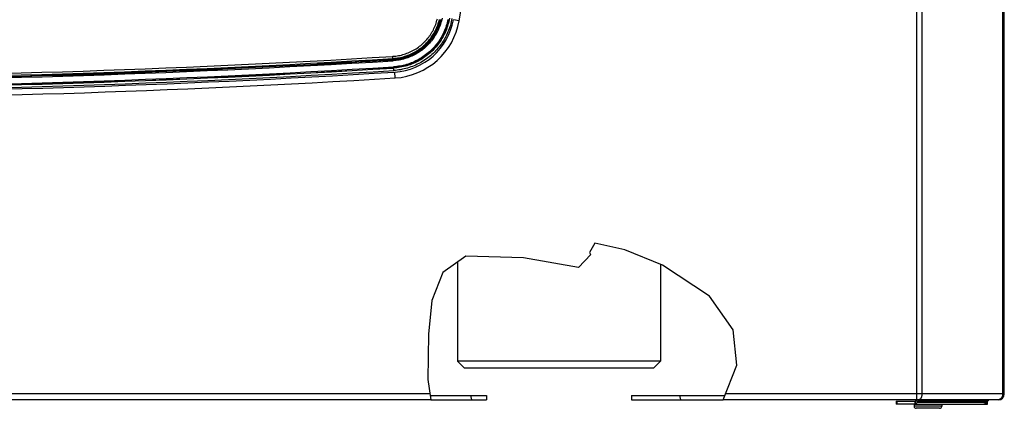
# Model space of a CAD drawing. Header units: centimetres. Extents: x 4745 to 39369, y 17389 to 19524.
# Tile 143 of 188: x 37024 to 37059, y 18518 to 18532. Entities that reach past the tile are written whole.
import ezdxf

# ---------------------------------------------------------------- set-up
doc = ezdxf.new("R2010")
doc.units = ezdxf.units.CM
doc.layers.add('$_urządzenia', color=250, linetype='Continuous')
pattern_1 = [(285, (-1585.072, -2113.606), (11.49485, 3.080035), [])]

# ---------------------------------------------------------------- blocks, each defined once
blk = doc.blocks.new('A$C92957c0b')
at = {"layer": '$_urządzenia'}
h = blk.add_hatch(dxfattribs=at)
h.set_pattern_fill('_USER', color=256, scale=11.900341, angle=285, pattern_type=0)
h.set_pattern_definition(pattern_1)
h.paths.add_polyline_path([(177.88, -1126), (177.88, -1127), (164.49, -1127), (164.46, -1126.76), (164.42, -1126.51), (164.39, -1126.26), (164.36, -1126)])
h = blk.add_hatch(dxfattribs=at)
h.set_pattern_fill('_USER', color=256, scale=11.900341, angle=285, pattern_type=0)
h.set_pattern_definition(pattern_1)
h.paths.add_polyline_path([(212.12, -1127), (212.12, -1126), (234.55, -1126), (234.42, -1126.25), (234.29, -1126.5), (234.15, -1126.75), (234.01, -1127)])
for p, q in [((279.34, -1127), (279.34, -29)), ((280.56, -30.4), (280.56, -1125.6)), ((299.63, -1125.6), (299.63, -30.4)), ((300, -1125.6), (300, -30.4)), ((171.48, -1037.55), (170.1, -1037.31)), ((149.49, -1047.08), (149.55, -1047.07)), ((149.55, -1047.07), (149.61, -1047.07)), ((149.61, -1047.07), (149.67, -1047.07)), ((149.98, -1047.07), (149.99, -1047.08)), ((150.31, -1047.08), (150.37, -1047.08)), ((150.37, -1047.08), (150.43, -1047.07)), ((150.43, -1047.07), (150.49, -1047.07)), ((154.59, -1046.82), (154.65, -1046.82)), ((154.65, -1046.82), (154.71, -1046.81)), ((154.71, -1046.81), (154.76, -1046.81)), ((155, -1046.77), (155, -1046.77)), ((155.24, -1046.73), (155.29, -1046.73)), ((155.29, -1046.73), (155.35, -1046.72)), ((155.35, -1046.72), (155.41, -1046.72)), ((155.5, -1046.71), (155.86, -1046.69)), ((155.88, -1047), (155.82, -1045.95)), ((109.96, -1049.11), (110.03, -1049.11)), ((110.03, -1049.11), (110.09, -1049.11)), ((110.09, -1049.11), (110.15, -1049.11)), ((110.46, -1049.12), (110.47, -1049.12)), ((110.79, -1049.13), (110.84, -1049.13)), ((110.84, -1049.13), (110.91, -1049.13)), ((110.91, -1049.13), (110.97, -1049.12)), ((115.07, -1048.94), (115.13, -1048.94)), ((115.13, -1048.94), (115.19, -1048.93)), ((115.19, -1048.93), (115.24, -1048.93)), ((115.48, -1048.89), (115.47, -1048.9)), ((115.72, -1048.86), (115.77, -1048.86)), ((115.77, -1048.86), (115.83, -1048.85)), ((115.83, -1048.85), (115.89, -1048.85)), ((130.72, -1048.12), (130.76, -1048.12)), ((130.76, -1048.12), (130.79, -1048.12)), ((130.79, -1048.12), (130.83, -1048.11)), ((130.93, -1048.1), (130.96, -1048.1)), ((131, -1047.97), (130.96, -1048.09)), ((132, -1047.92), (132.04, -1048.04)), ((138, -1047.6), (137.96, -1047.73)), ((139, -1047.55), (139.04, -1047.66)), ((139.04, -1047.67), (139.07, -1047.67)), ((139.22, -1047.66), (139.26, -1047.66)), ((139.26, -1047.66), (139.3, -1047.66)), ((139.3, -1047.66), (139.34, -1047.66)), ((156.02, -1049.3), (155.97, -1048.43)), ((70.5, -1050.4), (70.46, -1050.52)), ((71.5, -1050.37), (71.54, -1050.48)), ((71.54, -1050.49), (71.57, -1050.49)), ((71.73, -1050.49), (71.76, -1050.49)), ((71.76, -1050.49), (71.8, -1050.49)), ((71.8, -1050.49), (71.84, -1050.49)), ((87.02, -1050.01), (87.08, -1050.01)), ((87.08, -1050.01), (87.14, -1050.01)), ((87.14, -1050.01), (87.2, -1050.01)), ((87.52, -1050.02), (87.53, -1050.02)), ((87.84, -1050.03), (87.9, -1050.03)), ((87.9, -1050.03), (87.96, -1050.03)), ((87.96, -1050.03), (88.02, -1050.03)), ((92.12, -1049.88), (92.18, -1049.88)), ((92.18, -1049.88), (92.24, -1049.88)), ((92.24, -1049.88), (92.3, -1049.87)), ((92.54, -1049.84), (92.53, -1049.84)), ((92.77, -1049.81), (92.83, -1049.81)), ((92.83, -1049.81), (92.88, -1049.8)), ((92.88, -1049.8), (92.94, -1049.8)), ((156.35, -1051.05), (156.26, -1049.66)), ((203.41, -1090), (202.16, -1092.24)), ((210.5, -1091.59), (203.41, -1090)), ((173.06, -1093.08), (167.57, -1096.95)), ((186.63, -1093.52), (173.06, -1093.08)), ((199.61, -1095.78), (186.63, -1093.52)), ((202.5, -1092.74), (199.61, -1095.78)), ((202.16, -1092.24), (202.27, -1092.41)), ((202.27, -1092.41), (202.38, -1092.57)), ((202.38, -1092.57), (202.5, -1092.74)), ((219.39, -1095.25), (210.5, -1091.59)), ((171.1, -1094.46), (171.1, -1117.9)), ((218.9, -1095.05), (218.9, -1117.9)), ((230.52, -1102.54), (219.39, -1095.25)), ((167.57, -1096.95), (165.05, -1103.59)), ((236.1, -1110.48), (230.52, -1102.54)), ((165.05, -1103.59), (164.2, -1111.47)), ((164.2, -1111.47), (164.06, -1122.18)), ((236.94, -1118.83), (236.1, -1110.48)), ((172.7, -1119.5), (171.1, -1117.9)), ((218.9, -1117.9), (171.1, -1117.9)), ((217.3, -1119.5), (218.9, -1117.9)), ((233.74, -1127), (236.94, -1118.83)), ((217.3, -1119.5), (172.7, -1119.5)), ((164.06, -1122.18), (164.76, -1127)), ((164.56, -1125.6), (0, -1125.6)), ((164.61, -1126), (177.88, -1126)), ((177.88, -1126), (177.88, -1127)), ((212.12, -1126), (212.12, -1127)), ((212.12, -1126), (234.13, -1126)), ((300, -1125.6), (234.29, -1125.6)), ((164.76, -1127), (0, -1127)), ((164.76, -1127), (177.88, -1127)), ((212.12, -1127), (233.74, -1127)), ((298.6, -1127), (233.74, -1127)), ((274.5, -1127.3), (274.5, -1128)), ((274.5, -1127.3), (278.99, -1127.3)), ((279, -1128), (274.5, -1128)), ((274.76, -1128), (274.76, -1127.3)), ((278.74, -1128), (278.74, -1128.5)), ((279.16, -1127.9), (278.97, -1127.25)), ((279, -1127.4), (279, -1127.41)), ((279, -1128), (279, -1127.41)), ((279, -1128), (296, -1128)), ((279.21, -1127), (279.16, -1127.08)), ((279.16, -1127.08), (279.52, -1127.55)), ((279.73, -1127.22), (279.52, -1127.55)), ((279.52, -1127.55), (295.93, -1127.55)), ((279.56, -1127), (279.73, -1127.22)), ((279.73, -1127.22), (296.14, -1127.22)), ((285.24, -1128), (285.24, -1128.5)), ((295.26, -1128), (295.2, -1128)), ((295.33, -1128), (295.33, -1127.99)), ((296.14, -1127.22), (295.93, -1127.55)), ((295.98, -1128), (295.98, -1127.47)), ((296, -1128), (296, -1127.45)), ((285.24, -1128.5), (278.74, -1128.5)), ((284.74, -1129), (279.24, -1129))]:
    blk.add_line(p, q, dxfattribs=at)
for points in [[(155.82, -1045.95), (156.16, -1045.93), (156.5, -1045.89), (156.84, -1045.84), (157.17, -1045.79), (157.51, -1045.72), (157.84, -1045.64), (158.17, -1045.56), (158.5, -1045.46), (158.82, -1045.36), (159.15, -1045.24), (159.46, -1045.12), (159.78, -1044.98), (160.09, -1044.84), (160.39, -1044.69), (160.7, -1044.53), (160.99, -1044.36), (161.28, -1044.18), (161.57, -1043.99), (161.85, -1043.8), (162.12, -1043.59), (162.39, -1043.38), (162.65, -1043.16), (162.91, -1042.93), (163.15, -1042.7), (163.4, -1042.46), (163.63, -1042.21), (163.86, -1041.95), (164.07, -1041.69), (164.28, -1041.42), (164.49, -1041.14), (164.68, -1040.86), (164.87, -1040.58), (165.04, -1040.28), (165.21, -1039.99), (165.37, -1039.68), (165.52, -1039.38), (165.66, -1039.07), (165.8, -1038.75), (165.92, -1038.43), (166.03, -1038.11), (166.14, -1037.78), (166.23, -1037.45), (166.32, -1037.12)], [(155.85, -1046.45), (156.2, -1046.42), (156.56, -1046.39), (156.91, -1046.34), (157.26, -1046.28), (157.61, -1046.21), (157.96, -1046.13), (158.3, -1046.04), (158.65, -1045.94), (158.99, -1045.83), (159.32, -1045.71), (159.65, -1045.58), (159.98, -1045.44), (160.3, -1045.29), (160.62, -1045.13), (160.94, -1044.96), (161.25, -1044.79), (161.55, -1044.6), (161.85, -1044.4), (162.14, -1044.2), (162.43, -1043.99), (162.71, -1043.77), (162.98, -1043.54), (163.24, -1043.3), (163.5, -1043.05), (163.75, -1042.8), (164, -1042.54), (164.23, -1042.27), (164.46, -1042), (164.68, -1041.72), (164.89, -1041.43), (165.1, -1041.14), (165.29, -1040.84), (165.47, -1040.54), (165.65, -1040.23), (165.82, -1039.91), (165.97, -1039.59), (166.12, -1039.27), (166.26, -1038.94), (166.39, -1038.6), (166.51, -1038.27), (166.62, -1037.93), (166.71, -1037.58), (166.8, -1037.24)], [(155.86, -1046.69), (156.23, -1046.66), (156.59, -1046.62), (156.95, -1046.57), (157.3, -1046.51), (157.66, -1046.44), (158.02, -1046.36), (158.37, -1046.27), (158.72, -1046.17), (159.07, -1046.06), (159.41, -1045.93), (159.75, -1045.8), (160.08, -1045.66), (160.41, -1045.51), (160.73, -1045.34), (161.06, -1045.17), (161.37, -1044.99), (161.68, -1044.8), (161.99, -1044.6), (162.28, -1044.39), (162.58, -1044.17), (162.86, -1043.95), (163.14, -1043.72), (163.41, -1043.47), (163.67, -1043.22), (163.93, -1042.97), (164.18, -1042.7), (164.42, -1042.43), (164.65, -1042.15), (164.88, -1041.86), (165.09, -1041.57), (165.3, -1041.27), (165.5, -1040.96), (165.68, -1040.65), (165.86, -1040.34), (166.03, -1040.02), (166.19, -1039.69), (166.34, -1039.36), (166.48, -1039.02), (166.62, -1038.68), (166.74, -1038.34), (166.85, -1037.99), (166.95, -1037.64), (167.04, -1037.29)], [(167.1, -1037.27), (167.02, -1037.6), (166.92, -1037.93), (166.82, -1038.25), (166.71, -1038.57), (166.6, -1038.89), (166.47, -1039.21), (166.33, -1039.52), (166.19, -1039.83), (166.04, -1040.13), (165.88, -1040.43), (165.71, -1040.73), (165.53, -1041.02), (165.34, -1041.3), (165.15, -1041.58), (164.95, -1041.86), (164.74, -1042.13), (164.53, -1042.39), (164.3, -1042.65), (164.07, -1042.9), (163.84, -1043.14), (163.59, -1043.38), (163.34, -1043.61), (163.09, -1043.83), (162.83, -1044.05), (162.56, -1044.26), (162.28, -1044.46), (162, -1044.66), (161.72, -1044.84), (161.43, -1045.02), (161.14, -1045.19), (160.84, -1045.35), (160.53, -1045.51), (160.23, -1045.66), (159.92, -1045.79), (159.6, -1045.92), (159.28, -1046.04), (158.96, -1046.15), (158.63, -1046.25), (158.3, -1046.35), (157.96, -1046.43), (157.62, -1046.51), (157.27, -1046.58), (156.92, -1046.64), (156.57, -1046.68), (156.22, -1046.72), (155.87, -1046.75)], [(167.42, -1036.98), (167.34, -1037.32), (167.26, -1037.66), (167.16, -1038), (167.06, -1038.33), (166.95, -1038.66), (166.83, -1038.98), (166.7, -1039.3), (166.56, -1039.62), (166.41, -1039.94), (166.26, -1040.25), (166.09, -1040.55), (165.92, -1040.85), (165.74, -1041.15), (165.55, -1041.44), (165.35, -1041.73), (165.15, -1042.01), (164.94, -1042.28), (164.72, -1042.55), (164.49, -1042.81), (164.26, -1043.07), (164.01, -1043.32), (163.77, -1043.56), (163.51, -1043.8), (163.25, -1044.02), (162.98, -1044.25), (162.71, -1044.46), (162.43, -1044.67), (162.14, -1044.86), (161.85, -1045.05), (161.56, -1045.24), (161.26, -1045.41), (160.95, -1045.58), (160.64, -1045.73), (160.33, -1045.88), (160.01, -1046.02), (159.69, -1046.15), (159.37, -1046.27), (159.04, -1046.39), (158.7, -1046.49), (158.36, -1046.59), (158.02, -1046.68), (157.67, -1046.76), (157.32, -1046.82), (156.96, -1046.88), (156.6, -1046.93), (156.24, -1046.97), (155.88, -1047)], [(168.83, -1037.26), (168.74, -1037.64), (168.65, -1038.02), (168.55, -1038.4), (168.43, -1038.77), (168.31, -1039.14), (168.17, -1039.5), (168.03, -1039.86), (167.87, -1040.22), (167.71, -1040.57), (167.53, -1040.92), (167.35, -1041.26), (167.15, -1041.6), (166.95, -1041.93), (166.74, -1042.26), (166.52, -1042.58), (166.29, -1042.89), (166.05, -1043.2), (165.8, -1043.5), (165.55, -1043.79), (165.28, -1044.08), (165.01, -1044.36), (164.73, -1044.63), (164.45, -1044.89), (164.15, -1045.14), (163.85, -1045.39), (163.55, -1045.63), (163.23, -1045.86), (162.91, -1046.08), (162.59, -1046.29), (162.25, -1046.5), (161.92, -1046.69), (161.57, -1046.88), (161.23, -1047.05), (160.87, -1047.22), (160.52, -1047.37), (160.16, -1047.52), (159.79, -1047.65), (159.42, -1047.78), (159.05, -1047.89), (158.67, -1048), (158.29, -1048.09), (157.91, -1048.17), (157.53, -1048.25), (157.14, -1048.31), (156.75, -1048.36), (156.36, -1048.4), (155.97, -1048.43)], [(169.15, -1036.92), (169.07, -1037.31), (168.99, -1037.7), (168.89, -1038.09), (168.79, -1038.47), (168.67, -1038.85), (168.54, -1039.22), (168.4, -1039.59), (168.26, -1039.96), (168.1, -1040.32), (167.93, -1040.68), (167.75, -1041.03), (167.57, -1041.38), (167.37, -1041.73), (167.16, -1042.06), (166.94, -1042.4), (166.72, -1042.72), (166.49, -1043.04), (166.24, -1043.35), (165.99, -1043.66), (165.73, -1043.96), (165.46, -1044.25), (165.19, -1044.53), (164.9, -1044.81), (164.61, -1045.08), (164.31, -1045.34), (164.01, -1045.59), (163.7, -1045.83), (163.38, -1046.06), (163.05, -1046.29), (162.72, -1046.5), (162.38, -1046.71), (162.04, -1046.91), (161.69, -1047.1), (161.34, -1047.27), (160.98, -1047.44), (160.61, -1047.6), (160.25, -1047.75), (159.88, -1047.89), (159.5, -1048.01), (159.12, -1048.13), (158.74, -1048.24), (158.35, -1048.33), (157.96, -1048.42), (157.57, -1048.49), (157.18, -1048.56), (156.78, -1048.61), (156.38, -1048.65), (155.99, -1048.68)], [(169.19, -1036.93), (169.11, -1037.32), (169.03, -1037.71), (168.93, -1038.09), (168.82, -1038.48), (168.71, -1038.86), (168.58, -1039.23), (168.44, -1039.61), (168.29, -1039.98), (168.13, -1040.34), (167.96, -1040.7), (167.79, -1041.06), (167.6, -1041.4), (167.4, -1041.75), (167.19, -1042.09), (166.98, -1042.42), (166.75, -1042.75), (166.51, -1043.07), (166.27, -1043.38), (166.01, -1043.69), (165.75, -1043.99), (165.48, -1044.29), (165.21, -1044.57), (164.92, -1044.85), (164.63, -1045.11), (164.33, -1045.37), (164.03, -1045.62), (163.71, -1045.87), (163.39, -1046.1), (163.06, -1046.33), (162.73, -1046.55), (162.39, -1046.75), (162.04, -1046.95), (161.69, -1047.14), (161.33, -1047.32), (160.98, -1047.49), (160.61, -1047.65), (160.24, -1047.79), (159.87, -1047.93), (159.5, -1048.06), (159.12, -1048.17), (158.73, -1048.28), (158.35, -1048.38), (157.96, -1048.46), (157.56, -1048.53), (157.17, -1048.6), (156.78, -1048.65), (156.38, -1048.69), (155.99, -1048.72)], [(169.75, -1037.03), (169.68, -1037.44), (169.59, -1037.84), (169.49, -1038.24), (169.38, -1038.64), (169.25, -1039.03), (169.12, -1039.43), (168.98, -1039.82), (168.82, -1040.2), (168.66, -1040.58), (168.48, -1040.95), (168.3, -1041.32), (168.1, -1041.68), (167.9, -1042.04), (167.68, -1042.39), (167.45, -1042.74), (167.22, -1043.08), (166.97, -1043.42), (166.72, -1043.74), (166.45, -1044.06), (166.18, -1044.38), (165.9, -1044.68), (165.61, -1044.98), (165.32, -1045.26), (165.01, -1045.54), (164.7, -1045.81), (164.38, -1046.07), (164.06, -1046.33), (163.72, -1046.57), (163.38, -1046.81), (163.03, -1047.03), (162.68, -1047.25), (162.32, -1047.46), (161.95, -1047.65), (161.59, -1047.84), (161.21, -1048.01), (160.83, -1048.18), (160.45, -1048.33), (160.06, -1048.47), (159.67, -1048.6), (159.28, -1048.73), (158.88, -1048.84), (158.48, -1048.94), (158.07, -1049.02), (157.66, -1049.1), (157.25, -1049.17), (156.85, -1049.22), (156.44, -1049.26), (156.02, -1049.3)], [(149.67, -1047.07), (149.72, -1047.07), (149.75, -1047.07), (149.78, -1047.06), (149.8, -1047.06), (149.82, -1047.06), (149.85, -1047.06), (149.87, -1047.06), (149.89, -1047.06), (149.9, -1047.06), (149.92, -1047.06), (149.93, -1047.07), (149.95, -1047.07), (149.96, -1047.07), (149.97, -1047.07), (149.97, -1047.07), (149.98, -1047.07), (149.98, -1047.07)], [(149.99, -1047.08), (149.99, -1047.08), (150, -1047.08), (150.01, -1047.08), (150.02, -1047.08), (150.03, -1047.08)], [(150.03, -1047.08), (150.04, -1047.08), (150.06, -1047.08), (150.07, -1047.08), (150.09, -1047.08), (150.11, -1047.08), (150.13, -1047.08), (150.15, -1047.08), (150.17, -1047.08), (150.2, -1047.08), (150.22, -1047.08), (150.25, -1047.08), (150.31, -1047.08)], [(154.5, -1046.83), (154.53, -1046.83), (154.59, -1046.82)], [(154.76, -1046.81), (154.79, -1046.8), (154.81, -1046.8), (154.84, -1046.8), (154.86, -1046.8), (154.88, -1046.79), (154.9, -1046.79), (154.92, -1046.79), (154.93, -1046.79), (154.95, -1046.78), (154.96, -1046.78), (154.97, -1046.78), (154.98, -1046.78), (154.99, -1046.78), (154.99, -1046.77), (155, -1046.77)], [(155, -1046.77), (155.01, -1046.77), (155.01, -1046.76), (155.02, -1046.76), (155.03, -1046.76), (155.04, -1046.76)], [(155.04, -1046.76), (155.05, -1046.75), (155.07, -1046.75), (155.08, -1046.75), (155.1, -1046.75), (155.12, -1046.75), (155.14, -1046.74), (155.16, -1046.74), (155.19, -1046.74), (155.21, -1046.74), (155.24, -1046.73)], [(155.41, -1046.72), (155.47, -1046.71), (155.5, -1046.71)], [(110.15, -1049.11), (110.2, -1049.11), (110.23, -1049.11), (110.25, -1049.11), (110.28, -1049.11), (110.3, -1049.11), (110.32, -1049.11), (110.34, -1049.11), (110.36, -1049.11), (110.38, -1049.11), (110.4, -1049.11), (110.41, -1049.11), (110.43, -1049.11), (110.44, -1049.11), (110.45, -1049.11), (110.45, -1049.11), (110.46, -1049.12), (110.46, -1049.12)], [(110.47, -1049.12), (110.47, -1049.12), (110.48, -1049.12), (110.49, -1049.13), (110.5, -1049.13), (110.51, -1049.13)], [(110.51, -1049.13), (110.52, -1049.13), (110.53, -1049.13), (110.55, -1049.13), (110.57, -1049.13), (110.59, -1049.13), (110.61, -1049.13), (110.63, -1049.13), (110.65, -1049.13), (110.68, -1049.13), (110.7, -1049.13), (110.73, -1049.13), (110.79, -1049.13)], [(114.98, -1048.94), (115.01, -1048.94), (115.07, -1048.94)], [(115.24, -1048.93), (115.27, -1048.93), (115.29, -1048.92), (115.31, -1048.92), (115.34, -1048.92), (115.36, -1048.92), (115.38, -1048.91), (115.39, -1048.91), (115.41, -1048.91), (115.43, -1048.91), (115.44, -1048.91), (115.45, -1048.9), (115.46, -1048.9), (115.47, -1048.9), (115.47, -1048.9), (115.47, -1048.9)], [(115.48, -1048.89), (115.49, -1048.89), (115.49, -1048.89), (115.5, -1048.89), (115.51, -1048.88), (115.52, -1048.88)], [(115.52, -1048.88), (115.53, -1048.88), (115.55, -1048.88), (115.56, -1048.88), (115.58, -1048.87), (115.6, -1048.87), (115.62, -1048.87), (115.64, -1048.87), (115.67, -1048.86), (115.69, -1048.86), (115.72, -1048.86)], [(115.89, -1048.85), (115.95, -1048.85), (115.98, -1048.84)], [(130.66, -1048.13), (130.68, -1048.12), (130.72, -1048.12)], [(130.83, -1048.11), (130.84, -1048.11), (130.86, -1048.11), (130.87, -1048.11), (130.89, -1048.11), (130.9, -1048.11), (130.91, -1048.11), (130.92, -1048.1), (130.93, -1048.1), (130.94, -1048.1), (130.94, -1048.1), (130.95, -1048.1), (130.95, -1048.1), (130.96, -1048.1), (130.96, -1048.09), (130.96, -1048.09)], [(139.04, -1047.66), (139.04, -1047.66), (139.04, -1047.66), (139.05, -1047.66), (139.05, -1047.66), (139.06, -1047.66), (139.06, -1047.67), (139.07, -1047.67), (139.08, -1047.67), (139.09, -1047.67), (139.1, -1047.67), (139.11, -1047.67), (139.13, -1047.67), (139.14, -1047.67), (139.16, -1047.67), (139.17, -1047.67), (139.19, -1047.67), (139.22, -1047.66)], [(71.54, -1050.48), (71.54, -1050.48), (71.54, -1050.49), (71.55, -1050.49), (71.55, -1050.49), (71.56, -1050.49), (71.56, -1050.49), (71.57, -1050.49), (71.58, -1050.49), (71.59, -1050.49), (71.6, -1050.49), (71.61, -1050.49), (71.63, -1050.49), (71.64, -1050.49), (71.66, -1050.49), (71.67, -1050.49), (71.69, -1050.49), (71.73, -1050.49)], [(87.2, -1050.01), (87.26, -1050.01), (87.28, -1050.01), (87.31, -1050.01), (87.33, -1050.01), (87.36, -1050.01), (87.38, -1050.01), (87.4, -1050.01), (87.42, -1050.01), (87.44, -1050.01), (87.45, -1050.01), (87.47, -1050.01), (87.48, -1050.01), (87.49, -1050.01), (87.5, -1050.01), (87.51, -1050.02), (87.51, -1050.02), (87.52, -1050.02)], [(87.53, -1050.02), (87.53, -1050.02), (87.53, -1050.03), (87.54, -1050.03), (87.55, -1050.03), (87.56, -1050.03)], [(87.56, -1050.03), (87.57, -1050.03), (87.59, -1050.03), (87.61, -1050.03), (87.62, -1050.03), (87.64, -1050.03), (87.66, -1050.03), (87.69, -1050.03), (87.71, -1050.04), (87.73, -1050.04), (87.76, -1050.04), (87.79, -1050.04), (87.84, -1050.03)], [(92.03, -1049.89), (92.06, -1049.89), (92.12, -1049.88)], [(92.3, -1049.87), (92.32, -1049.87), (92.35, -1049.87), (92.37, -1049.87), (92.39, -1049.87), (92.41, -1049.86), (92.43, -1049.86), (92.45, -1049.86), (92.47, -1049.86), (92.48, -1049.86), (92.49, -1049.85), (92.5, -1049.85), (92.51, -1049.85), (92.52, -1049.85), (92.53, -1049.85), (92.53, -1049.84)], [(92.54, -1049.84), (92.54, -1049.84), (92.55, -1049.84), (92.55, -1049.83), (92.56, -1049.83), (92.57, -1049.83)], [(92.57, -1049.83), (92.59, -1049.83), (92.6, -1049.83), (92.62, -1049.82), (92.64, -1049.82), (92.66, -1049.82), (92.68, -1049.82), (92.7, -1049.82), (92.72, -1049.81), (92.75, -1049.81), (92.77, -1049.81)], [(92.94, -1049.8), (93.01, -1049.8), (93.04, -1049.8)], [(280.56, -1125.6), (280.56, -1125.66), (280.56, -1125.71), (280.56, -1125.77), (280.55, -1125.82), (280.55, -1125.88), (280.54, -1125.94), (280.53, -1125.99), (280.52, -1126.04), (280.51, -1126.1), (280.5, -1126.15), (280.49, -1126.2), (280.47, -1126.25), (280.46, -1126.3)], [(299.63, -1125.6), (299.63, -1125.66), (299.62, -1125.71), (299.62, -1125.77), (299.61, -1125.82), (299.6, -1125.88), (299.59, -1125.94), (299.58, -1125.99), (299.57, -1126.04), (299.55, -1126.1), (299.53, -1126.15), (299.51, -1126.2), (299.49, -1126.25), (299.47, -1126.3), (299.45, -1126.35), (299.42, -1126.4), (299.39, -1126.44), (299.36, -1126.49), (299.33, -1126.53), (299.3, -1126.57), (299.27, -1126.61), (299.23, -1126.65), (299.2, -1126.68), (299.16, -1126.72), (299.12, -1126.75), (299.09, -1126.78), (299.05, -1126.81), (299, -1126.84), (298.96, -1126.86), (298.92, -1126.89), (298.88, -1126.91), (298.83, -1126.93), (298.79, -1126.94), (298.74, -1126.96), (298.7, -1126.97), (298.65, -1126.98), (298.6, -1126.99), (298.56, -1127), (298.51, -1127), (298.46, -1127)], [(279.16, -1127.08), (279.14, -1127.1), (279.12, -1127.12), (279.1, -1127.15), (279.08, -1127.17), (279.06, -1127.19), (279.04, -1127.21), (279.02, -1127.22), (279, -1127.24), (278.97, -1127.25)], [(278.99, -1127.34), (279, -1127.35), (279, -1127.36), (279, -1127.37), (279, -1127.38), (279, -1127.39), (279, -1127.4), (279, -1127.4), (279, -1127.4)], [(279.16, -1127.9), (279.14, -1127.92), (279.12, -1127.94), (279.11, -1127.96), (279.09, -1127.97), (279.07, -1127.98), (279.05, -1127.99), (279.04, -1128), (279.02, -1128), (279, -1128)], [(279.52, -1127.55), (279.49, -1127.6), (279.45, -1127.65), (279.41, -1127.69), (279.37, -1127.74), (279.33, -1127.78), (279.29, -1127.81), (279.25, -1127.85), (279.2, -1127.88), (279.16, -1127.9)], [(280.1, -1127), (280.07, -1127), (280.05, -1127), (280.03, -1127.01), (280.01, -1127.01), (279.99, -1127.02), (279.96, -1127.03), (279.94, -1127.04), (279.92, -1127.05), (279.9, -1127.06), (279.88, -1127.07), (279.86, -1127.09), (279.84, -1127.1), (279.82, -1127.12), (279.8, -1127.14), (279.78, -1127.16), (279.77, -1127.18), (279.75, -1127.2), (279.73, -1127.22)], [(280.46, -1126.3), (280.44, -1126.35), (280.42, -1126.4), (280.41, -1126.44), (280.39, -1126.49), (280.37, -1126.53), (280.34, -1126.57), (280.32, -1126.61), (280.3, -1126.65), (280.28, -1126.68), (280.25, -1126.72), (280.23, -1126.75), (280.2, -1126.78), (280.17, -1126.81), (280.14, -1126.84), (280.12, -1126.86), (280.09, -1126.89), (280.06, -1126.91), (280.03, -1126.93), (280, -1126.94), (279.97, -1126.96), (279.94, -1126.97), (279.91, -1126.98), (279.88, -1126.99), (279.84, -1127), (279.81, -1127), (279.78, -1127)], [(295.93, -1127.55), (295.89, -1127.61), (295.85, -1127.66), (295.81, -1127.71), (295.77, -1127.75), (295.72, -1127.79), (295.67, -1127.83), (295.63, -1127.87), (295.58, -1127.9), (295.52, -1127.92), (295.47, -1127.95), (295.42, -1127.97), (295.37, -1127.98), (295.31, -1127.99), (295.26, -1128)], [(296.51, -1127), (296.49, -1127), (296.46, -1127), (296.44, -1127.01), (296.42, -1127.01), (296.4, -1127.02), (296.37, -1127.03), (296.35, -1127.04), (296.33, -1127.05), (296.31, -1127.06), (296.29, -1127.07), (296.27, -1127.09), (296.25, -1127.1), (296.23, -1127.12), (296.21, -1127.14), (296.19, -1127.16), (296.18, -1127.18), (296.16, -1127.2), (296.14, -1127.22)]]:
    blk.add_lwpolyline(points, dxfattribs=at)
for centre, radius, start, end in [((-568.35, -906.21), 751.4, 349.93311, 1.1334), ((155.33, -1034.69), 15, 273.5508, 349.9331), ((155.33, -1034.69), 16.4, 273.5508, 349.9331), ((0, 1468.5), 2520.32, 266.45399, 273.54601), ((0, 1468.5), 2520.07, 266.45399, 273.54601), ((0, 1468.5), 2519.78, 266.45399, 273.54601), ((0, 1468.5), 2519.28, 266.45399, 273.54601), ((0, 1468.5), 2520.01, 273.16966, 273.40074), ((0, 1468.5), 2520.07, 273.42353, 273.51484), ((0, 1468.5), 2522.63, 266.45399, 273.54601), ((0, 1468.5), 2522.01, 266.45399, 273.54601), ((0, 1468.5), 2522.05, 266.45399, 273.54601), ((0, 1468.5), 2521.76, 266.45399, 273.54601), ((0, 1468.5), 2520.01, 272.11578, 272.50097), ((0, 1468.5), 2520.07, 272.52376, 272.61499), ((0, 1468.5), 2520.01, 272.63789, 272.97209), ((0, 1468.5), 2520.01, 272.97894, 273.0035), ((0, 1468.5), 2519.88, 272.97995, 273.00272), ((0, 1468.5), 2520.01, 273.13826, 273.16284), ((0, 1468.5), 2519.88, 273.13934, 273.16211), ((0, 1468.5), 2524.4, 266.44916, 273.55084), ((0, 1468.5), 2523, 266.44916, 273.55084), ((0, 1468.5), 2520.01, 271.6022, 271.62675), ((0, 1468.5), 2519.88, 271.6032, 271.62595), ((0, 1468.5), 2520.01, 271.63356, 271.9789), ((0, 1468.5), 2520.07, 272.00169, 272.09289), ((298.6, -1125.6), 1.4, 270, 0), ((279.24, -1128.5), 0.5, 180, 270), ((284.74, -1128.5), 0.5, 270, 0)]:
    blk.add_arc(centre, radius, start, end, dxfattribs=at)

msp = doc.modelspace()

# ---------------------------------------------------------------- block references
at = {"layer": '$_urządzenia', "xscale": 0.15, "yscale": 0.15, "zscale": 0.15}
msp.add_blockref('A$C92957c0b', (37014.279, 18687.776), dxfattribs=at)

doc.saveas('drawing.dxf')
